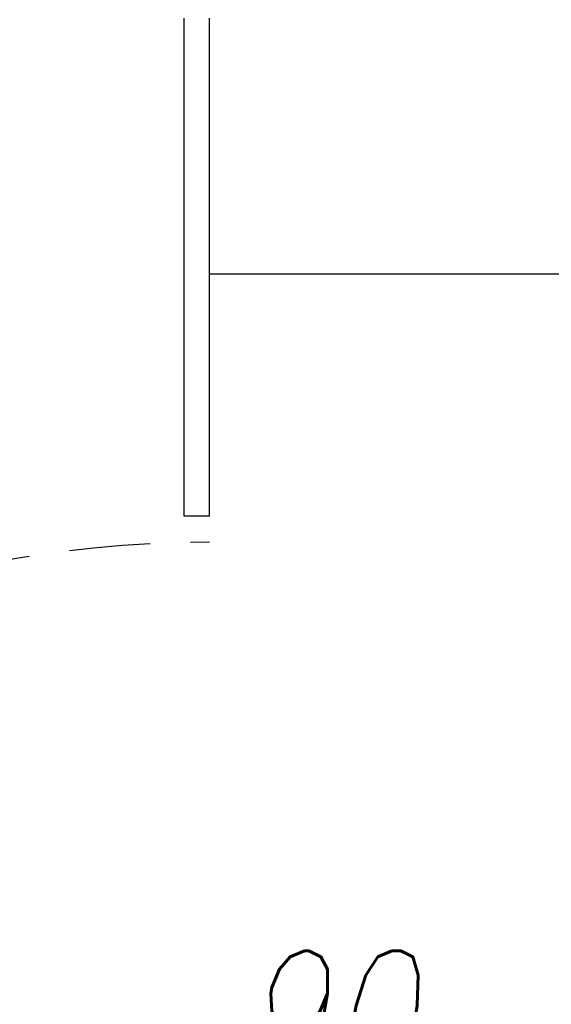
# Model space of a CAD drawing. Header units: millimetres. Extents: x 42924 to 92944, y -369470 to -179866.
# Tile 15 of 256: x 45917 to 45959, y -181382 to -181305. Entities that reach past the tile are written whole.
import ezdxf
from ezdxf.enums import TextEntityAlignment as Align

# ---------------------------------------------------------------- set-up
doc = ezdxf.new("R2010")
doc.units = ezdxf.units.MM
doc.linetypes.add('HIDDEN', pattern=[9.525, 6.35, -3.175])
doc.layers.get('0').update_dxf_attribs({"color": 8})
for name, color, linetype in [('!! 2 ZABUDOWA GK-MDF', 8, 'Continuous'), ('!! 2_Drzwi - nowe remont', 8, 'Continuous'), ('!! 2_drzwi opis', 8, 'Continuous')]:
    doc.layers.add(name, color=color, linetype=linetype)
doc.layers.add('E_SAP_ZASIĘG', color=150, linetype='Continuous', plot=False)
doc.styles.add('50', font='ROMANS.shx', dxfattribs={"width": 0.8, "height": 10})
doc.styles.add('ARCHETYP', font='romans.shx', dxfattribs={"height": 15})

# ---------------------------------------------------------------- blocks, each defined once
blk = doc.blocks.new('drzwi giszet')
at = {"linetype": 'HIDDEN'}
blk.add_arc((68617.39, -194499.265), 90, 88.08979, 179.99999, dxfattribs=at)
blk = doc.blocks.new('1_ok-opis')
blk.add_line((0, 111.611), (0, 50))
for points in [[(-17, 128.611), (-17, 143.611)], [(17, 128.611), (17, 143.611)]]:
    blk.add_lwpolyline(points)
for centre, start, end in [((0, 143.611), 0, 180), ((0, 128.611), 180, 0)]:
    blk.add_arc(centre, 17, start, end)
at = {"style": 'ARCHETYP'}
for tag, height, rotation, p in [('NR', 12, 90, (0, 136.901)), ('NR', 12, 270, (0, 136.901)), ('SZEROKOŚĆ', 10, 270, (8, 78.291)), ('SZEROKOŚĆ', 10, 90, (-8, 78.291)), ('WYSOKOŚĆ', 10, 270, (-8, 78.291)), ('WYSOKOŚĆ', 10, 90, (8, 78.291))]:
    blk.add_attdef(tag, text='', height=height, rotation=rotation, dxfattribs=at).set_placement(p, align=Align.MIDDLE)

msp = doc.modelspace()

# ---------------------------------------------------------------- linework, layer by layer
at = {"layer": '!! 2 ZABUDOWA GK-MDF'}
for points in [[(45930.12722, -181343.72377), (45930.12722, -181304.72377)], [(45932.12722, -181343.72377), (45932.12722, -181304.72377)], [(45932.12722, -181324.72377), (46037.12722, -181324.72377)], [(45932.12722, -181343.72377), (45930.12722, -181343.72377)]]:
    msp.add_lwpolyline(points, dxfattribs=at)
at = {"layer": 'E_SAP_ZASIĘG'}
for centre in [(45516.33676, -181291.23744), (46172.51188, -181498.06894)]:
    msp.add_circle(centre, 600, dxfattribs=at)

# ---------------------------------------------------------------- block references
at = {"layer": '!! 2_Drzwi - nowe remont', "xscale": -1, "rotation": 90}
msp.add_blockref('drzwi giszet', (-148567.13826, -112818.33413), dxfattribs=at)
at = {"layer": '!! 2_drzwi opis'}
ref = msp.add_blockref('1_ok-opis', (46019.85995, -181390.7607), dxfattribs=dict(at, rotation=90.00000361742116))
ref.add_attrib('WYSOKOŚĆ', '90', dxfattribs={"layer": '0', "height": 10, "rotation": 0.0000036, "style": '50', "oblique": 10, "width": 0.8}).set_placement((45941.56909, -181382.7607), align=Align.MIDDLE)
ref.add_attrib('SZEROKOŚĆ', '205', dxfattribs={"layer": '0', "height": 10, "rotation": 0.0000036, "style": '50', "oblique": 10, "width": 0.8}).set_placement((45941.5691, -181398.7607), align=Align.MIDDLE)
ref.add_attrib('NR', 'Dw', dxfattribs={"layer": '0', "height": 10, "rotation": 0.0000036, "style": '50', "oblique": 10, "width": 0.8}).set_placement((45891.2487, -181390.76071), align=Align.MIDDLE)

doc.saveas('drawing.dxf')
